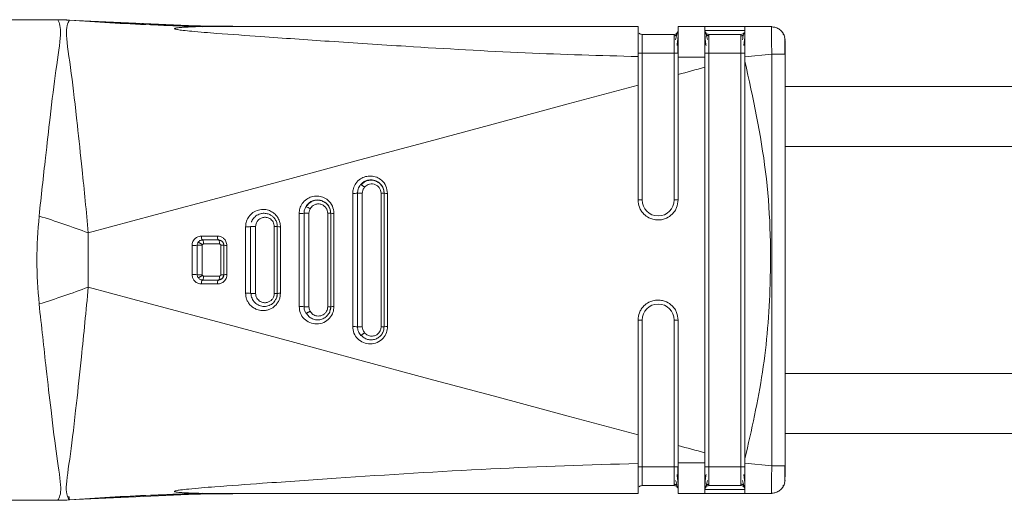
# Model space of a CAD drawing. Header units: millimetres. Extents: x -458 to 1924, y -69 to 431.
# Tile 14 of 49: x -211 to -174, y 391 to 409. Entities that reach past the tile are written whole.
import ezdxf

# ---------------------------------------------------------------- set-up
doc = ezdxf.new("R2010")
doc.units = ezdxf.units.MM

# ---------------------------------------------------------------- blocks, each defined once
blk = doc.blocks.new('Drawing View1')
at = {"color": 7, "linetype": 'Continuous', "lineweight": 18}
for p, q in [((-369.01, 9), (-353.636, 9)), ((-353.302, 8.991), (-353.64, 9)), ((-353.189, 8.983), (-353.64, 9)), ((-353.636, 9), (-353.634, 8.999)), ((-348.461, 8.764), (-353.23, 8.986)), ((-348.836, 8.782), (-353.23, 8.986)), ((-353.192, 8.984), (-353.192, 8.983)), ((-347.674, 8.754), (-349.273, 8.782)), ((-347.669, 8.754), (-348.168, 8.762)), ((-331.91, 8.75), (-347.105, 8.75)), ((-329.41, 8.75), (-330.41, 8.75)), ((-327.91, 8.75), (-329.41, 8.75)), ((-327.91, 8.6), (-329.41, 8.6)), ((-326.91, 8.75), (-327.91, 8.75)), ((-326.91, 8.75), (-326.915, 8.71)), ((-330.56, 8.45), (-331.76, 8.45)), ((-328.06, 8.45), (-329.26, 8.45)), ((-326.41, 8.25), (-326.428, 8.343)), ((-326.419, 8.224), (-326.419, 8.295)), ((-331.76, 7.75), (-331.76, 2.25)), ((-330.56, 7.75), (-331.76, 7.75)), ((-330.56, 2.25), (-330.56, 7.75)), ((-329.26, 7.75), (-329.26, -7.75)), ((-328.06, 7.75), (-329.26, 7.75)), ((-328.06, -7.75), (-328.06, 7.75)), ((-331.91, 6.546), (-331.91, 7.619)), ((-326.901, 7.705), (-327.91, 7.611)), ((-327.91, 7.611), (-327.91, 7.443)), ((-326.901, 7.705), (-326.901, -7.705)), ((-326.41, 7.705), (-326.427, 7.705)), ((-326.41, 7.705), (-326.41, -7.705)), ((-259.287, 6.5), (-326.41, 6.5)), ((-326.41, 4.25), (-259.697, 4.25)), ((-342.59, 2.495), (-342.59, -2.495)), ((-341.529, 2.5), (-341.529, -2.5)), ((-341.41, 2.5), (-341.529, 2.5)), ((-341.41, 2.5), (-341.41, -2.5)), ((-341.41, 0.958), (-341.41, 2.5)), ((-341.287, -2.496), (-341.287, 2.496)), ((-331.91, 2.25), (-331.76, 2.25)), ((-330.41, 2.25), (-330.56, 2.25)), ((-344.593, 1.745), (-344.593, -1.745)), ((-344.41, -1.75), (-344.41, 1.75)), ((-343.526, 1.75), (-343.526, -1.75)), ((-343.41, 1.75), (-343.526, 1.75)), ((-343.41, 1.75), (-343.41, -1.75)), ((-346.597, 1.246), (-346.597, -1.246)), ((-346.41, -1.25), (-346.41, 1.25)), ((-346.222, -1.249), (-346.222, 1.25)), ((-345.41, 1.25), (-345.523, 1.25)), ((-345.523, 1.25), (-345.523, -1.25)), ((-345.41, 1.25), (-345.41, -1.25)), ((-352.483, -1.014), (-352.483, 1.014)), ((-348.205, 0.748), (-348.231, 0.746)), ((-348.21, 0.75), (-347.61, 0.75)), ((-348.41, -0.55), (-348.41, 0.55)), ((-348.219, -0.55), (-348.219, 0.55)), ((-348.169, 0.6), (-347.57, 0.6)), ((-347.52, 0.55), (-347.52, -0.55)), ((-347.41, 0.55), (-347.41, -0.55)), ((-347.57, -0.6), (-348.169, -0.6)), ((-347.41, -0.55), (-347.417, -0.55)), ((-348.21, -0.75), (-348.205, -0.746)), ((-347.61, -0.75), (-348.21, -0.75)), ((-341.41, -2.5), (-341.41, -0.949)), ((-345.41, -1.25), (-345.523, -1.25)), ((-343.41, -1.75), (-343.526, -1.75)), ((-343.44, -1.91), (-343.414, -1.75)), ((-341.41, -2.5), (-341.529, -2.5)), ((-331.91, -2.25), (-331.76, -2.25)), ((-331.76, -2.25), (-331.76, -7.75)), ((-330.56, -7.75), (-330.56, -2.25)), ((-330.41, -2.25), (-330.56, -2.25)), ((-326.41, -4.25), (-259.697, -4.25)), ((-326.41, -6.5), (-259.287, -6.5)), ((-327.91, -7.442), (-327.91, -7.611)), ((-326.901, -7.705), (-327.91, -7.611)), ((-330.56, -7.75), (-331.76, -7.75)), ((-330.41, -7.75), (-330.56, -7.75)), ((-328.06, -7.75), (-329.26, -7.75)), ((-327.91, -7.75), (-328.06, -7.75)), ((-330.56, -8.45), (-331.76, -8.45)), ((-328.06, -8.45), (-329.26, -8.45)), ((-326.41, -8.25), (-326.428, -8.343)), ((-353.23, -8.986), (-348.462, -8.764)), ((-353.23, -8.986), (-348.461, -8.764)), ((-353.218, -8.839), (-353.192, -8.982)), ((-349.263, -8.782), (-347.669, -8.754)), ((-348.583, -8.77), (-348.168, -8.762)), ((-331.91, -8.75), (-347.105, -8.75)), ((-329.41, -8.75), (-330.41, -8.75)), ((-329.41, -8.523), (-329.41, -8.536)), ((-329.41, -8.6), (-327.91, -8.6)), ((-329.41, -8.75), (-327.91, -8.75)), ((-326.91, -8.75), (-327.91, -8.75)), ((-326.916, -8.73), (-326.91, -8.75)), ((-369.01, -9), (-353.636, -9)), ((-353.64, -9), (-353.189, -8.983))]:
    blk.add_line(p, q, dxfattribs=at)
at = {"color": 7, "linetype": 'Continuous', "lineweight": 18, "flags": 128}
for points in [[(-330.41, 7.75), (-330.413, 7.75), (-330.421, 7.75), (-330.435, 7.75), (-330.454, 7.75), (-330.477, 7.75), (-330.503, 7.75), (-330.531, 7.75), (-330.56, 7.75)], [(-327.91, 7.75), (-327.913, 7.75), (-327.921, 7.75), (-327.935, 7.75), (-327.954, 7.75), (-327.977, 7.75), (-328.003, 7.75), (-328.031, 7.75), (-328.06, 7.75)], [(-330.41, 6.949), (-330.285, 6.982), (-330.16, 7.016), (-330.035, 7.049), (-329.91, 7.083), (-329.785, 7.116), (-329.66, 7.15), (-329.535, 7.183), (-329.41, 7.217)], [(-352.483, 1.014), (-349.977, 1.69), (-347.448, 2.371), (-344.897, 3.057), (-342.327, 3.749), (-339.741, 4.444), (-337.141, 5.142), (-334.529, 5.843), (-331.91, 6.546)], [(-352.483, -1.014), (-349.977, -1.69), (-347.448, -2.371), (-344.897, -3.057), (-342.327, -3.749), (-339.741, -4.444), (-337.141, -5.142), (-334.529, -5.843), (-331.91, -6.546)], [(-330.41, -6.949), (-330.285, -6.982), (-330.16, -7.016), (-330.035, -7.049), (-329.91, -7.083), (-329.785, -7.116), (-329.66, -7.15), (-329.535, -7.183), (-329.41, -7.217)], [(-327.91, -8.6), (-327.913, -8.571), (-327.916, -8.556)]]:
    blk.add_lwpolyline(points, dxfattribs=at)
at = {"color": 7, "linetype": 'Continuous', "lineweight": 18}
for centre, radius, start, end in [((-353.563, 3.424), 5.57, 86.1769, 90.5995), ((-347.105, 88.88), 80.13, 265.64339, 269.99986), ((-330.56, 8.6), 0.15, 270, 0), ((-328.06, 8.6), 0.15, 270, 320.6906), ((-342.542, 4.201), 1.706, 268.4051, 274.4186), ((-342.537, -84.835), 87.334, 89.7977, 89.91687), ((-341.314, 3.53), 1.035, 264.6998, 271.498), ((-331.16, 2.25), 0.6, 180, 0), ((-344.431, 1.572), 0.428, 54.2171, 78.721), ((-364.295, -30.396), 33.558, 69.391, 72.7177), ((-344.543, 3.512), 1.768, 268.361, 274.2988), ((-344.506, -114.799), 116.549, 89.86212, 89.95306), ((-343.317, 2.805), 1.06, 264.9592, 271.3924), ((-346.544, 3.033), 1.789, 268.2904, 274.2827), ((-345.319, 2.306), 1.06, 265.0922, 271.3252), ((-348.084, 0.863), 0.169, 168.7435, 221.9554), ((-347.48, 0.863), 0.172, 168.8508, 221.0261), ((-348.546, 3.612), 3.065, 268.9755, 272.5392), ((-348.473, -178.85), 179.4, 89.91884, 89.97984), ((-347.322, 2.223), 1.675, 266.9844, 270.7971), ((-348.546, -3.612), 3.065, 87.4603, 91.0247), ((-347.322, -2.223), 1.675, 89.2028, 93.0156), ((-364.298, 30.395), 33.558, 287.2885, 290.6152), ((-348.084, -0.863), 0.169, 138.0445, 191.2565), ((-347.48, -0.863), 0.172, 138.9733, 191.1497), ((-346.544, -3.033), 1.788, 85.7175, 91.7101), ((-344.543, -3.512), 1.768, 85.7013, 91.6393), ((-343.317, -2.805), 1.06, 88.608, 95.0416), ((-331.16, -2.25), 0.6, 0, 180), ((-342.542, -4.201), 1.706, 85.5816, 91.5954), ((-341.314, -3.53), 1.035, 88.5027, 95.3013), ((-330.56, -8.6), 0.15, 359.9966, 90), ((-328.06, -8.6), 0.15, 22.9533, 90), ((-347.105, -88.88), 80.13, 90.00014, 94.35661), ((-353.563, -3.424), 5.57, 269.4004, 273.8231)]:
    blk.add_arc(centre, radius, start, end, dxfattribs=at)
for points, knots in [([(-354.325, 1.647), (-354.245, 2.391), (-354.103, 3.7), (-353.887, 5.571), (-353.691, 7.236), (-353.455, 8.62), (-353.565, 8.866), (-353.621, 8.994)], [0, 0, 0, 0, 0.1900085, 0.3346503, 0.5383376, 0.7615276, 1, 1, 1, 1]), ([(-353.621, 8.994), (-353.626, 8.996), (-353.635, 8.999), (-353.636, 9), (-353.636, 9)], [0, 0, 0, 0, 0.561067, 1, 1, 1, 1]), ([(-353.636, 9), (-353.553, 8.999), (-353.405, 8.998), (-353.257, 8.988), (-353.192, 8.984)], [0, 0, 0, 0, 0.559994, 1, 1, 1, 1]), ([(-352.483, 1.014), (-352.56, 1.817), (-352.697, 3.236), (-352.919, 5.304), (-353.123, 7.135), (-353.373, 8.635), (-353.254, 8.863), (-353.192, 8.982)], [0, 0, 0, 0, 0.190167, 0.336225, 0.540876, 0.762002, 1, 1, 1, 1]), ([(-353.192, 8.982), (-353.192, 8.982), (-353.192, 8.983), (-353.192, 8.983), (-353.192, 8.984)], [0, 0, 0, 0, 0.556333, 1, 1, 1, 1]), ([(-353.192, 8.984), (-352.017, 8.909), (-349.921, 8.775), (-347.82, 8.758), (-346.896, 8.75)], [0, 0, 0, 0, 0.560021, 1, 1, 1, 1]), ([(-348.221, 8.735), (-348.555, 8.747), (-349.202, 8.77), (-349.798, 8.794), (-350.086, 8.806)], [0, 0, 0, 0, 0.515573, 1, 1, 1, 1]), ([(-347.105, 8.75), (-347.631, 8.749), (-348.268, 8.747), (-348.948, 8.715), (-349.129, 8.7), (-349.206, 8.688), (-349.233, 8.681), (-349.249, 8.675), (-349.258, 8.668), (-349.254, 8.659), (-349.233, 8.65), (-349.195, 8.639), (-349.101, 8.621), (-348.903, 8.595), (-348.417, 8.546), (-347.447, 8.469), (-345.732, 8.346), (-343.372, 8.183), (-340.072, 7.967), (-336.219, 7.741), (-333.317, 7.659), (-331.91, 7.619)], [0, 0, 0, 0, 0.079633, 0.096416, 0.106506, 0.108989, 0.110947, 0.112535, 0.113904, 0.115836, 0.117972, 0.120667, 0.124353, 0.135955, 0.15357, 0.20236, 0.286651, 0.417176, 0.562519, 0.787792, 1, 1, 1, 1]), ([(-331.91, 8.422), (-331.91, 8.515), (-331.91, 8.704), (-331.91, 8.735), (-331.91, 8.75)], [0, 0, 0, 0, 0.489594, 1, 1, 1, 1]), ([(-331.869, 8.498), (-331.868, 8.497), (-331.856, 8.479), (-331.818, 8.458), (-331.779, 8.453), (-331.76, 8.45)], [0, 0, 0, 0, 0.038266, 0.519133, 1, 1, 1, 1]), ([(-330.434, 8.519), (-330.438, 8.51), (-330.447, 8.491), (-330.47, 8.414), (-330.491, 8.316), (-330.504, 8.25)], [0, 0, 0, 0, 0.258386, 0.511098, 1, 1, 1, 1]), ([(-330.453, 8.033), (-330.446, 8.081), (-330.432, 8.179), (-330.419, 8.315), (-330.411, 8.44), (-330.41, 8.503), (-330.41, 8.535)], [0, 0, 0, 0, 0.238341, 0.484239, 0.738095, 1, 1, 1, 1]), ([(-330.41, 7.599), (-330.41, 7.754), (-330.41, 8.067), (-330.41, 8.442), (-330.41, 8.7), (-330.41, 8.733), (-330.41, 8.75)], [0, 0, 0, 0, 0.249034, 0.499186, 0.749184, 1, 1, 1, 1]), ([(-330.41, 8.422), (-330.41, 8.433), (-330.41, 8.472), (-330.41, 8.494), (-330.41, 8.509)], [0, 0, 0, 0, 0.2721124, 1, 1, 1, 1]), ([(-329.41, 7.596), (-329.41, 7.755), (-329.41, 8.064), (-329.41, 8.437), (-329.41, 8.698), (-329.41, 8.733), (-329.41, 8.75)], [0, 0, 0, 0, 0.256857, 0.499427, 0.744777, 1, 1, 1, 1]), ([(-329.41, 8.6), (-329.41, 8.585), (-329.41, 8.555), (-329.41, 8.37), (-329.41, 8.176), (-329.41, 7.979), (-329.41, 7.83), (-329.41, 7.75)], [0, 0, 0, 0, 0.276095, 0.522512, 0.663133, 0.820821, 1, 1, 1, 1]), ([(-329.41, 8.536), (-329.41, 8.505), (-329.409, 8.442), (-329.401, 8.316), (-329.388, 8.18), (-329.374, 8.082), (-329.367, 8.034)], [0, 0, 0, 0, 0.261923, 0.515785, 0.761658, 1, 1, 1, 1]), ([(-329.316, 8.253), (-329.334, 8.321), (-329.362, 8.424), (-329.387, 8.511), (-329.395, 8.533), (-329.4, 8.545)], [0, 0, 0, 0, 0.485076, 0.738499, 1, 1, 1, 1]), ([(-327.934, 8.519), (-327.938, 8.51), (-327.947, 8.491), (-327.97, 8.414), (-327.991, 8.316), (-328.004, 8.25)], [0, 0, 0, 0, 0.2583861, 0.5110976, 1, 1, 1, 1]), ([(-327.953, 8.033), (-327.946, 8.081), (-327.932, 8.179), (-327.919, 8.315), (-327.911, 8.44), (-327.91, 8.503), (-327.91, 8.535)], [0, 0, 0, 0, 0.2383415, 0.4842395, 0.7380948, 1, 1, 1, 1]), ([(-327.91, 7.611), (-327.91, 7.761), (-327.91, 8.061), (-327.91, 8.434), (-327.91, 8.704), (-327.91, 8.735), (-327.91, 8.75)], [0, 0, 0, 0, 0.2502548, 0.5000928, 0.7497763, 1, 1, 1, 1]), ([(-326.445, 8.42), (-326.469, 8.467), (-326.517, 8.56), (-326.64, 8.661), (-326.781, 8.723), (-326.88, 8.728), (-326.928, 8.73)], [0, 0, 0, 0, 0.25578, 0.515825, 0.767388, 1, 1, 1, 1]), ([(-326.915, 8.71), (-326.917, 8.7), (-326.923, 8.671), (-326.924, 8.459), (-326.918, 8.18), (-326.91, 7.918), (-326.904, 7.776), (-326.901, 7.705)], [0, 0, 0, 0, 0.1494708, 0.4291112, 0.7042795, 0.8497025, 1, 1, 1, 1]), ([(-326.445, 8.421), (-326.469, 8.467), (-326.517, 8.56), (-326.64, 8.661), (-326.774, 8.721), (-326.865, 8.726), (-326.905, 8.728)], [0, 0, 0, 0, 0.2657914, 0.5360143, 0.7974236, 1, 1, 1, 1]), ([(-331.91, 7.619), (-331.91, 7.777), (-331.91, 8.087), (-331.91, 8.311), (-331.91, 8.422)], [0, 0, 0, 0, 0.5095325, 1, 1, 1, 1]), ([(-331.91, 8.35), (-331.91, 8.334), (-331.91, 8.275), (-331.91, 8.153), (-331.91, 7.965), (-331.91, 7.825), (-331.91, 7.75)], [0, 0, 0, 0, 0.1011808, 0.3670655, 0.6645026, 1, 1, 1, 1]), ([(-331.76, 8.45), (-331.76, 8.44), (-331.76, 8.419), (-331.76, 8.257), (-331.76, 8.026), (-331.76, 7.842), (-331.76, 7.75)], [0, 0, 0, 0, 0.250154, 0.499436, 0.749043, 1, 1, 1, 1]), ([(-330.56, 7.75), (-330.56, 7.842), (-330.56, 8.026), (-330.56, 8.257), (-330.56, 8.419), (-330.56, 8.44), (-330.56, 8.45)], [0, 0, 0, 0, 0.250957, 0.500564, 0.749846, 1, 1, 1, 1]), ([(-330.453, 8.437), (-330.461, 8.431), (-330.476, 8.418), (-330.504, 8.405), (-330.532, 8.398), (-330.551, 8.397), (-330.56, 8.396)], [0, 0, 0, 0, 0.262688, 0.519982, 0.767001, 1, 1, 1, 1]), ([(-330.42, 7.742), (-330.42, 7.795), (-330.42, 7.9), (-330.42, 8.051), (-330.42, 8.192), (-330.42, 8.27), (-330.421, 8.31)], [0, 0, 0, 0, 0.250243, 0.500316, 0.750205, 1, 1, 1, 1]), ([(-329.26, 8.397), (-329.269, 8.397), (-329.288, 8.398), (-329.316, 8.406), (-329.344, 8.418), (-329.359, 8.431), (-329.367, 8.437)], [0, 0, 0, 0, 0.233002, 0.48002, 0.737312, 1, 1, 1, 1]), ([(-329.26, 8.45), (-329.26, 8.44), (-329.26, 8.419), (-329.26, 8.257), (-329.26, 8.026), (-329.26, 7.842), (-329.26, 7.75)], [0, 0, 0, 0, 0.250154, 0.499436, 0.749043, 1, 1, 1, 1]), ([(-328.06, 7.75), (-328.06, 7.842), (-328.06, 8.026), (-328.06, 8.257), (-328.06, 8.419), (-328.06, 8.44), (-328.06, 8.45)], [0, 0, 0, 0, 0.250957, 0.500564, 0.749846, 1, 1, 1, 1]), ([(-327.953, 8.437), (-327.961, 8.431), (-327.976, 8.418), (-328.004, 8.405), (-328.032, 8.398), (-328.051, 8.397), (-328.06, 8.396)], [0, 0, 0, 0, 0.262688, 0.519982, 0.767001, 1, 1, 1, 1]), ([(-327.92, 7.742), (-327.92, 7.795), (-327.92, 7.9), (-327.92, 8.051), (-327.92, 8.192), (-327.92, 8.27), (-327.921, 8.31)], [0, 0, 0, 0, 0.250243, 0.500316, 0.750205, 1, 1, 1, 1]), ([(-326.418, 8.341), (-326.426, 8.371), (-326.442, 8.435), (-326.475, 8.454), (-326.492, 8.464)], [0, 0, 0, 0, 0.475268, 1, 1, 1, 1]), ([(-326.418, 8.092), (-326.418, 8.13), (-326.419, 8.217), (-326.419, 8.267), (-326.419, 8.295)], [0, 0, 0, 0, 0.429234, 1, 1, 1, 1]), ([(-326.418, 7.699), (-326.418, 7.762), (-326.418, 7.887), (-326.418, 8.038), (-326.418, 8.107), (-326.418, 8.13)], [0, 0, 0, 0, 0.3973457, 0.7943908, 1, 1, 1, 1]), ([(-326.41, 8.217), (-326.41, 8.212), (-326.41, 8.194), (-326.41, 8.071), (-326.41, 7.894), (-326.41, 7.767), (-326.41, 7.705)], [0, 0, 0, 0, 0.123721, 0.463842, 0.732823, 1, 1, 1, 1]), ([(-326.418, 7.699), (-326.418, 7.761), (-326.418, 7.887), (-326.418, 8.024), (-326.418, 8.081), (-326.418, 8.092)], [0, 0, 0, 0, 0.445098, 0.889843, 1, 1, 1, 1]), ([(-330.41, 7.599), (-330.41, 7.476), (-330.41, 7.26), (-330.41, 7.042), (-330.41, 6.949)], [0, 0, 0, 0, 0.570582, 1, 1, 1, 1]), ([(-330.41, 7.599), (-330.222, 7.598), (-329.889, 7.595), (-329.556, 7.595), (-329.41, 7.596)], [0, 0, 0, 0, 0.563222, 1, 1, 1, 1]), ([(-329.41, 7.217), (-329.41, 7.287), (-329.41, 7.413), (-329.41, 7.539), (-329.41, 7.596)], [0, 0, 0, 0, 0.5536399, 1, 1, 1, 1]), ([(-327.91, 7.443), (-327.61, 6.068), (-327.012, 3.321), (-326.891, -0.604), (-327.175, -4.21), (-327.665, -6.364), (-327.91, -7.442)], [0, 0, 0, 0, 0.2802402, 0.559855, 0.7796013, 1, 1, 1, 1]), ([(-327.91, 7.443), (-327.91, 4.664), (-327.91, -0.298), (-327.91, -5.259), (-327.91, -7.442)], [0, 0, 0, 0, 0.559993, 1, 1, 1, 1]), ([(-326.427, 7.705), (-326.432, 7.705), (-326.445, 7.705), (-326.546, 7.705), (-326.707, 7.705), (-326.836, 7.705), (-326.901, 7.705)], [0, 0, 0, 0, 0.151362, 0.434241, 0.717121, 1, 1, 1, 1]), ([(-329.41, -7.217), (-329.41, -4.522), (-329.41, 0.289), (-329.41, 5.1), (-329.41, 7.217)], [0, 0, 0, 0, 0.560031, 1, 1, 1, 1]), ([(-330.41, 6.949), (-330.41, 6.072), (-330.41, 4.505), (-330.41, 2.939), (-330.41, 2.25)], [0, 0, 0, 0, 0.560002, 1, 1, 1, 1]), ([(-331.91, 2.25), (-331.91, 3.052), (-331.91, 4.484), (-331.91, 5.916), (-331.91, 6.546)], [0, 0, 0, 0, 0.559985, 1, 1, 1, 1]), ([(-341.287, 2.496), (-341.299, 2.588), (-341.323, 2.774), (-341.487, 2.985), (-341.689, 3.108), (-341.899, 3.155), (-342.11, 3.133), (-342.314, 3.041), (-342.475, 2.885), (-342.573, 2.69), (-342.584, 2.557), (-342.59, 2.495)], [0, 0, 0, 0, 0.134387, 0.270116, 0.373824, 0.479039, 0.584256, 0.685463, 0.805996, 0.909843, 1, 1, 1, 1]), ([(-342.293, 2.822), (-342.266, 2.85), (-342.21, 2.907), (-342.095, 2.971), (-341.941, 3.01), (-341.767, 2.99), (-341.616, 2.914), (-341.503, 2.803), (-341.425, 2.662), (-341.415, 2.553), (-341.41, 2.5)], [0, 0, 0, 0, 0.095895, 0.194773, 0.322721, 0.484171, 0.61556, 0.73382, 0.86996, 1, 1, 1, 1]), ([(-341.415, 2.493), (-341.418, 2.543), (-341.426, 2.644), (-341.494, 2.782), (-341.597, 2.893), (-341.729, 2.967), (-341.876, 2.997), (-342.025, 2.982), (-342.166, 2.925), (-342.238, 2.854), (-342.275, 2.819)], [0, 0, 0, 0, 0.124866, 0.249809, 0.374627, 0.499292, 0.623933, 0.748773, 0.874061, 1, 1, 1, 1]), ([(-342.411, 2.5), (-342.406, 2.554), (-342.396, 2.672), (-342.329, 2.769), (-342.293, 2.822)], [0, 0, 0, 0, 0.457769, 1, 1, 1, 1]), ([(-342.293, 2.822), (-342.291, 2.822), (-342.288, 2.824), (-342.276, 2.82), (-342.26, 2.811), (-342.242, 2.8), (-342.222, 2.786), (-342.199, 2.769), (-342.172, 2.748), (-342.155, 2.733), (-342.146, 2.725)], [0, 0, 0, 0, 0.136994, 0.267534, 0.389021, 0.499979, 0.610951, 0.732451, 0.863, 1, 1, 1, 1]), ([(-342.229, 2.499), (-342.225, 2.543), (-342.216, 2.626), (-342.168, 2.693), (-342.145, 2.726)], [0, 0, 0, 0, 0.522143, 1, 1, 1, 1]), ([(-342.145, 2.726), (-342.127, 2.745), (-342.086, 2.787), (-342.003, 2.832), (-341.901, 2.855), (-341.789, 2.845), (-341.683, 2.798), (-341.598, 2.719), (-341.54, 2.616), (-341.532, 2.538), (-341.529, 2.5)], [0, 0, 0, 0, 0.093826, 0.204031, 0.329319, 0.463373, 0.598394, 0.732574, 0.866939, 1, 1, 1, 1]), ([(-343.291, 1.746), (-343.303, 1.84), (-343.327, 2.028), (-343.495, 2.239), (-343.701, 2.361), (-343.915, 2.406), (-344.127, 2.379), (-344.327, 2.284), (-344.482, 2.129), (-344.577, 1.936), (-344.588, 1.806), (-344.593, 1.745)], [0, 0, 0, 0, 0.135185, 0.272261, 0.377488, 0.484751, 0.591543, 0.692042, 0.810013, 0.911732, 1, 1, 1, 1]), ([(-344.348, 1.992), (-344.326, 2.025), (-344.283, 2.092), (-344.183, 2.176), (-344.072, 2.228), (-343.957, 2.251), (-343.821, 2.251), (-343.669, 2.201), (-343.527, 2.086), (-343.429, 1.934), (-343.416, 1.81), (-343.41, 1.75)], [0, 0, 0, 0, 0.0887287, 0.1828636, 0.2931615, 0.3657798, 0.4509416, 0.602861, 0.7215481, 0.8644088, 1, 1, 1, 1]), ([(-343.486, 1.995), (-343.494, 2.013), (-343.526, 2.08), (-343.628, 2.165), (-343.773, 2.233), (-343.935, 2.249), (-344.092, 2.211), (-344.234, 2.126), (-344.298, 2.036), (-344.329, 1.991)], [0, 0, 0, 0, 0.056988, 0.213687, 0.370114, 0.526557, 0.683434, 0.841164, 1, 1, 1, 1]), ([(-342.411, -2.5), (-342.412, -1.564), (-342.415, 0.103), (-342.412, 1.769), (-342.411, 2.5)], [0, 0, 0, 0, 0.561705, 1, 1, 1, 1]), ([(-342.229, -2.499), (-342.232, -1.563), (-342.238, 0.103), (-342.232, 1.769), (-342.229, 2.499)], [0, 0, 0, 0, 0.561693, 1, 1, 1, 1]), ([(-331.91, 2.25), (-331.9, 2.155), (-331.884, 2.011), (-331.791, 1.837), (-331.68, 1.698), (-331.531, 1.588), (-331.349, 1.517), (-331.173, 1.493), (-330.998, 1.511), (-330.811, 1.575), (-330.651, 1.686), (-330.532, 1.831), (-330.437, 2.006), (-330.421, 2.153), (-330.41, 2.25)], [0, 0, 0, 0, 0.1201084, 0.1833772, 0.2486222, 0.3470379, 0.4156022, 0.4969406, 0.5713599, 0.6382175, 0.7488006, 0.8134106, 0.8769066, 1, 1, 1, 1]), ([(-345.295, 1.246), (-345.298, 1.299), (-345.307, 1.412), (-345.37, 1.563), (-345.466, 1.693), (-345.589, 1.797), (-345.752, 1.875), (-345.954, 1.906), (-346.175, 1.867), (-346.371, 1.753), (-346.508, 1.591), (-346.584, 1.417), (-346.593, 1.3), (-346.597, 1.246)], [0, 0, 0, 0, 0.075669, 0.164787, 0.233499, 0.310956, 0.398367, 0.4985, 0.611916, 0.727202, 0.830679, 0.920924, 1, 1, 1, 1]), ([(-344.41, 1.75), (-344.407, 1.792), (-344.402, 1.877), (-344.366, 1.954), (-344.348, 1.992)], [0, 0, 0, 0, 0.50105, 1, 1, 1, 1]), ([(-344.225, 1.749), (-344.223, 1.784), (-344.218, 1.843), (-344.192, 1.896), (-344.181, 1.919)], [0, 0, 0, 0, 0.573714, 1, 1, 1, 1]), ([(-344.181, 1.919), (-344.167, 1.941), (-344.136, 1.99), (-344.063, 2.051), (-343.963, 2.096), (-343.841, 2.106), (-343.717, 2.071), (-343.613, 1.992), (-343.54, 1.88), (-343.53, 1.793), (-343.526, 1.75)], [0, 0, 0, 0, 0.084422, 0.185892, 0.306091, 0.441556, 0.582282, 0.721931, 0.861634, 1, 1, 1, 1]), ([(-343.414, 1.742), (-343.417, 1.798), (-343.421, 1.889), (-343.468, 1.965), (-343.486, 1.995)], [0, 0, 0, 0, 0.610837, 1, 1, 1, 1]), ([(-354.325, -1.647), (-354.368, -1.098), (-354.452, 0), (-354.368, 1.098), (-354.325, 1.647)], [0, 0, 0, 0, 0.4999724, 1, 1, 1, 1]), ([(-346.379, 1.423), (-346.375, 1.433), (-346.351, 1.494), (-346.28, 1.6), (-346.16, 1.691), (-346.029, 1.741), (-345.897, 1.757), (-345.757, 1.733), (-345.64, 1.676), (-345.545, 1.599), (-345.47, 1.5), (-345.419, 1.378), (-345.413, 1.292), (-345.41, 1.25)], [0, 0, 0, 0, 0.0236084, 0.1396056, 0.2697524, 0.340778, 0.4429848, 0.5541538, 0.6464589, 0.720712, 0.8173315, 0.9103731, 1, 1, 1, 1]), ([(-346.222, 1.25), (-346.221, 1.272), (-346.218, 1.321), (-346.192, 1.402), (-346.14, 1.483), (-346.058, 1.553), (-345.95, 1.599), (-345.821, 1.605), (-345.678, 1.556), (-345.578, 1.455), (-345.53, 1.342), (-345.525, 1.28), (-345.523, 1.25)], [0, 0, 0, 0, 0.058992, 0.132132, 0.227579, 0.317583, 0.425083, 0.546249, 0.671117, 0.835444, 0.918174, 1, 1, 1, 1]), ([(-344.225, -1.749), (-344.227, -1.101), (-344.229, 0.065), (-344.227, 1.232), (-344.225, 1.749)], [0, 0, 0, 0, 0.555969, 1, 1, 1, 1]), ([(-343.41, -1.75), (-343.41, -1.067), (-343.41, 0.1), (-343.41, 1.267), (-343.41, 1.75)], [0, 0, 0, 0, 0.585648, 1, 1, 1, 1]), ([(-343.291, -1.746), (-343.291, -1.064), (-343.292, 0.1), (-343.291, 1.264), (-343.291, 1.746)], [0, 0, 0, 0, 0.585647, 1, 1, 1, 1]), ([(-346.41, 1.25), (-346.409, 1.25), (-346.406, 1.25), (-346.392, 1.25), (-346.373, 1.25), (-346.35, 1.25), (-346.324, 1.25), (-346.293, 1.25), (-346.258, 1.25), (-346.234, 1.25), (-346.222, 1.25)], [0, 0, 0, 0, 0.137223, 0.267433, 0.387963, 0.497455, 0.608552, 0.730615, 0.862046, 1, 1, 1, 1]), ([(-345.41, -1.25), (-345.41, -0.768), (-345.41, 0.066), (-345.41, 0.899), (-345.41, 1.25)], [0, 0, 0, 0, 0.578624, 1, 1, 1, 1]), ([(-345.295, -1.246), (-345.295, -0.766), (-345.295, 0.065), (-345.295, 0.896), (-345.295, 1.246)], [0, 0, 0, 0, 0.578625, 1, 1, 1, 1]), ([(-348.25, 0.896), (-348.279, 0.894), (-348.342, 0.889), (-348.436, 0.849), (-348.516, 0.783), (-348.569, 0.7), (-348.596, 0.622), (-348.599, 0.571), (-348.601, 0.547)], [0, 0, 0, 0, 0.162686, 0.346492, 0.557609, 0.726171, 0.874109, 1, 1, 1, 1]), ([(-348.206, 0.747), (-348.219, 0.747), (-348.246, 0.746), (-348.285, 0.734), (-348.316, 0.72), (-348.331, 0.707), (-348.335, 0.703)], [0, 0, 0, 0, 0.275568, 0.577942, 0.880948, 1, 1, 1, 1]), ([(-347.649, 0.896), (-347.762, 0.896), (-347.962, 0.896), (-348.162, 0.896), (-348.25, 0.896)], [0, 0, 0, 0, 0.5619577, 1, 1, 1, 1]), ([(-347.299, 0.548), (-347.305, 0.598), (-347.318, 0.698), (-347.406, 0.809), (-347.52, 0.882), (-347.603, 0.891), (-347.649, 0.896)], [0, 0, 0, 0, 0.27039, 0.535775, 0.744539, 1, 1, 1, 1]), ([(-347.413, 0.549), (-347.414, 0.563), (-347.415, 0.59), (-347.428, 0.629), (-347.449, 0.665), (-347.476, 0.695), (-347.508, 0.719), (-347.545, 0.735), (-347.576, 0.743), (-347.594, 0.743), (-347.6, 0.743)], [0, 0, 0, 0, 0.136117, 0.27231, 0.408174, 0.543208, 0.67737, 0.810754, 0.943671, 1, 1, 1, 1]), ([(-348.601, 0.547), (-348.601, 0.343), (-348.601, -0.022), (-348.601, -0.387), (-348.601, -0.547)], [0, 0, 0, 0, 0.560123, 1, 1, 1, 1]), ([(-348.41, 0.55), (-348.409, 0.57), (-348.405, 0.608), (-348.387, 0.642), (-348.379, 0.657)], [0, 0, 0, 0, 0.542875, 1, 1, 1, 1]), ([(-348.379, 0.657), (-348.378, 0.658), (-348.375, 0.66), (-348.363, 0.658), (-348.346, 0.652), (-348.322, 0.642), (-348.295, 0.628), (-348.265, 0.611), (-348.237, 0.594), (-348.219, 0.582), (-348.211, 0.577)], [0, 0, 0, 0, 0.113772, 0.23665, 0.366446, 0.500001, 0.633555, 0.763351, 0.886228, 1, 1, 1, 1]), ([(-348.219, 0.55), (-348.219, 0.555), (-348.218, 0.564), (-348.213, 0.573), (-348.211, 0.577)], [0, 0, 0, 0, 0.514525, 1, 1, 1, 1]), ([(-348.211, 0.577), (-348.209, 0.58), (-348.204, 0.586), (-348.194, 0.594), (-348.182, 0.599), (-348.173, 0.6), (-348.169, 0.6)], [0, 0, 0, 0, 0.229475, 0.460672, 0.730808, 1, 1, 1, 1]), ([(-347.57, 0.6), (-347.564, 0.599), (-347.553, 0.598), (-347.539, 0.59), (-347.53, 0.581), (-347.524, 0.572), (-347.521, 0.561), (-347.52, 0.554), (-347.52, 0.55)], [0, 0, 0, 0, 0.2216346, 0.4400982, 0.584189, 0.7205944, 0.8567161, 1, 1, 1, 1]), ([(-347.299, -0.548), (-347.299, -0.347), (-347.299, 0.019), (-347.299, 0.384), (-347.299, 0.548)], [0, 0, 0, 0, 0.551131, 1, 1, 1, 1]), ([(-348.601, -0.547), (-348.599, -0.577), (-348.594, -0.641), (-348.55, -0.739), (-348.471, -0.827), (-348.364, -0.885), (-348.286, -0.893), (-348.25, -0.896)], [0, 0, 0, 0, 0.15664, 0.347141, 0.566253, 0.797598, 1, 1, 1, 1]), ([(-348.379, -0.657), (-348.388, -0.64), (-348.406, -0.607), (-348.409, -0.569), (-348.41, -0.55)], [0, 0, 0, 0, 0.495741, 1, 1, 1, 1]), ([(-348.41, -0.55), (-348.409, -0.55), (-348.407, -0.55), (-348.394, -0.55), (-348.375, -0.55), (-348.348, -0.55), (-348.317, -0.55), (-348.283, -0.55), (-348.25, -0.55), (-348.229, -0.55), (-348.219, -0.55)], [0, 0, 0, 0, 0.113929, 0.236843, 0.366573, 0.5, 0.633427, 0.763157, 0.886071, 1, 1, 1, 1]), ([(-348.379, -0.657), (-348.378, -0.658), (-348.375, -0.66), (-348.363, -0.658), (-348.346, -0.652), (-348.322, -0.642), (-348.295, -0.628), (-348.265, -0.611), (-348.237, -0.594), (-348.219, -0.582), (-348.211, -0.577)], [0, 0, 0, 0, 0.113774, 0.236652, 0.366448, 0.500002, 0.633556, 0.763352, 0.886228, 1, 1, 1, 1]), ([(-348.371, -0.654), (-348.361, -0.668), (-348.34, -0.698), (-348.296, -0.728), (-348.25, -0.746), (-348.219, -0.747), (-348.205, -0.748)], [0, 0, 0, 0, 0.267922, 0.531824, 0.792487, 1, 1, 1, 1]), ([(-348.211, -0.577), (-348.214, -0.572), (-348.218, -0.564), (-348.219, -0.554), (-348.219, -0.55)], [0, 0, 0, 0, 0.556659, 1, 1, 1, 1]), ([(-348.169, -0.6), (-348.173, -0.6), (-348.18, -0.599), (-348.192, -0.595), (-348.203, -0.588), (-348.208, -0.58), (-348.211, -0.577)], [0, 0, 0, 0, 0.2307988, 0.45919, 0.7320226, 1, 1, 1, 1]), ([(-348.205, -0.746), (-348.201, -0.745), (-348.192, -0.74), (-348.18, -0.708), (-348.171, -0.659), (-348.169, -0.62), (-348.169, -0.6)], [0, 0, 0, 0, 0.182912, 0.455275, 0.727637, 1, 1, 1, 1]), ([(-347.649, -0.896), (-347.602, -0.891), (-347.51, -0.88), (-347.41, -0.81), (-347.347, -0.731), (-347.307, -0.648), (-347.302, -0.583), (-347.299, -0.548)], [0, 0, 0, 0, 0.261453, 0.508983, 0.649421, 0.811251, 1, 1, 1, 1]), ([(-347.6, -0.743), (-347.594, -0.743), (-347.576, -0.743), (-347.545, -0.735), (-347.508, -0.719), (-347.476, -0.695), (-347.449, -0.665), (-347.428, -0.629), (-347.415, -0.59), (-347.414, -0.563), (-347.413, -0.549)], [0, 0, 0, 0, 0.056351, 0.189271, 0.322658, 0.456811, 0.59185, 0.727707, 0.863912, 1, 1, 1, 1]), ([(-347.595, -0.729), (-347.584, -0.728), (-347.56, -0.728), (-347.525, -0.717), (-347.494, -0.7), (-347.466, -0.676), (-347.443, -0.647), (-347.426, -0.613), (-347.417, -0.58), (-347.417, -0.559), (-347.417, -0.55)], [0, 0, 0, 0, 0.127996, 0.256077, 0.384726, 0.514235, 0.6447, 0.77607, 0.907997, 1, 1, 1, 1]), ([(-347.52, -0.55), (-347.52, -0.556), (-347.521, -0.567), (-347.53, -0.581), (-347.539, -0.59), (-347.548, -0.596), (-347.559, -0.599), (-347.566, -0.6), (-347.57, -0.6)], [0, 0, 0, 0, 0.217305, 0.430777, 0.575827, 0.714334, 0.853388, 1, 1, 1, 1]), ([(-347.417, -0.55), (-347.417, -0.55), (-347.42, -0.55), (-347.44, -0.55), (-347.474, -0.55), (-347.504, -0.55), (-347.52, -0.55)], [0, 0, 0, 0, 0.026954, 0.351303, 0.675651, 1, 1, 1, 1]), ([(-353.192, -8.982), (-353.254, -8.883), (-353.376, -8.69), (-353.153, -7.366), (-352.953, -5.609), (-352.718, -3.452), (-352.569, -1.904), (-352.483, -1.014)], [0, 0, 0, 0, 0.215583, 0.4246848, 0.6335297, 0.7894029, 1, 1, 1, 1]), ([(-348.25, -0.896), (-348.138, -0.896), (-347.938, -0.896), (-347.738, -0.896), (-347.649, -0.896)], [0, 0, 0, 0, 0.558055, 1, 1, 1, 1]), ([(-346.597, -1.246), (-346.589, -1.321), (-346.578, -1.439), (-346.505, -1.584), (-346.451, -1.658), (-346.386, -1.725), (-346.308, -1.79), (-346.16, -1.866), (-345.99, -1.901), (-345.824, -1.888), (-345.656, -1.837), (-345.51, -1.741), (-345.402, -1.611), (-345.341, -1.496), (-345.302, -1.373), (-345.297, -1.288), (-345.295, -1.246)], [0, 0, 0, 0, 0.108868, 0.170073, 0.235648, 0.243541, 0.308214, 0.38546, 0.48989, 0.563467, 0.631506, 0.750347, 0.814407, 0.877392, 0.939244, 1, 1, 1, 1]), ([(-346.41, -1.25), (-346.409, -1.25), (-346.407, -1.25), (-346.4, -1.25), (-346.393, -1.25), (-346.392, -1.25)], [0, 0, 0, 0, 0.445046, 0.925147, 1, 1, 1, 1]), ([(-346.392, -1.239), (-346.391, -1.273), (-346.387, -1.339), (-346.358, -1.436), (-346.311, -1.523), (-346.228, -1.624), (-346.092, -1.716), (-345.902, -1.753), (-345.712, -1.717), (-345.578, -1.626), (-345.504, -1.542), (-345.482, -1.499), (-345.475, -1.485)], [0, 0, 0, 0, 0.075886, 0.151571, 0.226946, 0.301943, 0.45009, 0.597139, 0.743746, 0.890512, 0.964424, 1, 1, 1, 1]), ([(-346.392, -1.25), (-346.387, -1.25), (-346.376, -1.25), (-346.35, -1.25), (-346.319, -1.25), (-346.286, -1.25), (-346.253, -1.25), (-346.232, -1.25), (-346.222, -1.25)], [0, 0, 0, 0, 0.148617, 0.327954, 0.507287, 0.681651, 0.84686, 1, 1, 1, 1]), ([(-345.523, -1.25), (-345.524, -1.272), (-345.527, -1.321), (-345.553, -1.402), (-345.605, -1.483), (-345.687, -1.553), (-345.794, -1.599), (-345.924, -1.605), (-346.067, -1.556), (-346.167, -1.455), (-346.215, -1.341), (-346.22, -1.28), (-346.222, -1.249)], [0, 0, 0, 0, 0.05889, 0.131984, 0.227373, 0.317308, 0.424713, 0.545782, 0.670567, 0.834795, 0.917467, 1, 1, 1, 1]), ([(-345.41, -1.25), (-345.412, -1.284), (-345.417, -1.354), (-345.44, -1.437), (-345.468, -1.477), (-345.476, -1.488)], [0, 0, 0, 0, 0.414742, 0.836034, 1, 1, 1, 1]), ([(-345.475, -1.485), (-345.466, -1.47), (-345.442, -1.428), (-345.419, -1.348), (-345.415, -1.283), (-345.413, -1.25)], [0, 0, 0, 0, 0.20608, 0.603144, 1, 1, 1, 1]), ([(-345.295, -1.246), (-345.31, -1.247), (-345.34, -1.247), (-345.377, -1.248), (-345.404, -1.249), (-345.408, -1.25), (-345.41, -1.25)], [0, 0, 0, 0, 0.243609, 0.467621, 0.72131, 1, 1, 1, 1]), ([(-353.621, -8.994), (-353.564, -8.887), (-353.452, -8.675), (-353.662, -7.449), (-353.854, -5.85), (-354.081, -3.9), (-354.236, -2.473), (-354.325, -1.647)], [0, 0, 0, 0, 0.215496, 0.427053, 0.635274, 0.788728, 1, 1, 1, 1]), ([(-344.593, -1.745), (-344.584, -1.829), (-344.564, -1.997), (-344.416, -2.213), (-344.199, -2.361), (-343.933, -2.413), (-343.664, -2.353), (-343.448, -2.194), (-343.314, -1.977), (-343.299, -1.82), (-343.291, -1.746)], [0, 0, 0, 0, 0.121562, 0.244482, 0.372443, 0.505911, 0.640023, 0.770914, 0.893144, 1, 1, 1, 1]), ([(-344.41, -1.75), (-344.409, -1.75), (-344.407, -1.75), (-344.395, -1.75), (-344.376, -1.75), (-344.35, -1.75), (-344.32, -1.75), (-344.288, -1.75), (-344.256, -1.75), (-344.235, -1.749), (-344.225, -1.749)], [0, 0, 0, 0, 0.11449, 0.237535, 0.367026, 0.499999, 0.632972, 0.762464, 0.885509, 1, 1, 1, 1]), ([(-344.348, -1.992), (-344.366, -1.954), (-344.402, -1.877), (-344.407, -1.792), (-344.41, -1.75)], [0, 0, 0, 0, 0.499024, 1, 1, 1, 1]), ([(-344.181, -1.919), (-344.196, -1.888), (-344.221, -1.834), (-344.224, -1.774), (-344.225, -1.749)], [0, 0, 0, 0, 0.584591, 1, 1, 1, 1]), ([(-343.526, -1.75), (-343.527, -1.769), (-343.529, -1.811), (-343.548, -1.879), (-343.588, -1.957), (-343.652, -2.025), (-343.735, -2.075), (-343.828, -2.102), (-343.947, -2.101), (-344.085, -2.049), (-344.149, -1.963), (-344.181, -1.919)], [0, 0, 0, 0, 0.060974, 0.134031, 0.226048, 0.34221, 0.435268, 0.540822, 0.65477, 0.828002, 1, 1, 1, 1]), ([(-343.41, -1.75), (-343.411, -1.786), (-343.414, -1.842), (-343.433, -1.894), (-343.44, -1.912)], [0, 0, 0, 0, 0.6456853, 1, 1, 1, 1]), ([(-330.41, -2.25), (-330.421, -2.153), (-330.437, -2.006), (-330.532, -1.831), (-330.651, -1.686), (-330.811, -1.575), (-330.998, -1.511), (-331.173, -1.493), (-331.349, -1.517), (-331.531, -1.588), (-331.68, -1.698), (-331.791, -1.837), (-331.884, -2.011), (-331.9, -2.155), (-331.91, -2.25)], [0, 0, 0, 0, 0.123082, 0.18658, 0.251196, 0.361764, 0.428626, 0.503058, 0.584391, 0.652955, 0.751381, 0.816619, 0.879885, 1, 1, 1, 1]), ([(-344.348, -1.992), (-344.346, -1.992), (-344.344, -1.994), (-344.337, -1.993), (-344.33, -1.991), (-344.328, -1.99)], [0, 0, 0, 0, 0.423239, 0.879262, 1, 1, 1, 1]), ([(-344.333, -1.984), (-344.302, -2.029), (-344.24, -2.121), (-344.099, -2.208), (-343.942, -2.248), (-343.781, -2.235), (-343.631, -2.17), (-343.515, -2.058), (-343.449, -1.964), (-343.44, -1.911), (-343.44, -1.91)], [0, 0, 0, 0, 0.144578, 0.288075, 0.430723, 0.572903, 0.714997, 0.857266, 0.999733, 1, 1, 1, 1]), ([(-344.328, -1.99), (-344.324, -1.989), (-344.315, -1.986), (-344.293, -1.977), (-344.266, -1.965), (-344.237, -1.95), (-344.208, -1.935), (-344.19, -1.924), (-344.181, -1.919)], [0, 0, 0, 0, 0.132947, 0.315428, 0.497904, 0.675414, 0.84376, 1, 1, 1, 1]), ([(-342.59, -2.495), (-342.58, -2.579), (-342.56, -2.747), (-342.412, -2.963), (-342.195, -3.111), (-341.93, -3.163), (-341.663, -3.104), (-341.446, -2.946), (-341.311, -2.729), (-341.295, -2.57), (-341.287, -2.496)], [0, 0, 0, 0, 0.12211, 0.245335, 0.372955, 0.505082, 0.637903, 0.768428, 0.891679, 1, 1, 1, 1]), ([(-342.411, -2.5), (-342.409, -2.5), (-342.406, -2.5), (-342.394, -2.5), (-342.375, -2.5), (-342.351, -2.499), (-342.321, -2.499), (-342.29, -2.499), (-342.259, -2.499), (-342.239, -2.499), (-342.229, -2.499)], [0, 0, 0, 0, 0.115075, 0.238255, 0.367497, 0.5, 0.632503, 0.761746, 0.884925, 1, 1, 1, 1]), ([(-342.287, -2.828), (-342.323, -2.779), (-342.393, -2.681), (-342.405, -2.56), (-342.411, -2.5)], [0, 0, 0, 0, 0.501133, 1, 1, 1, 1]), ([(-342.279, -2.813), (-342.243, -2.849), (-342.172, -2.921), (-342.032, -2.98), (-341.883, -2.998), (-341.736, -2.969), (-341.603, -2.897), (-341.498, -2.788), (-341.428, -2.651), (-341.419, -2.55), (-341.415, -2.5)], [0, 0, 0, 0, 0.126134, 0.251556, 0.376473, 0.501136, 0.625765, 0.750491, 0.875295, 1, 1, 1, 1]), ([(-342.145, -2.726), (-342.172, -2.686), (-342.219, -2.617), (-342.226, -2.534), (-342.229, -2.499)], [0, 0, 0, 0, 0.583209, 1, 1, 1, 1]), ([(-341.529, -2.5), (-341.53, -2.518), (-341.531, -2.557), (-341.548, -2.62), (-341.582, -2.693), (-341.646, -2.769), (-341.748, -2.834), (-341.884, -2.86), (-342.034, -2.829), (-342.108, -2.76), (-342.145, -2.726)], [0, 0, 0, 0, 0.062202, 0.135737, 0.227017, 0.340978, 0.481272, 0.64725, 0.824568, 1, 1, 1, 1]), ([(-331.91, -6.546), (-331.91, -5.744), (-331.91, -4.312), (-331.91, -2.88), (-331.91, -2.25)], [0, 0, 0, 0, 0.5600153, 1, 1, 1, 1]), ([(-330.41, -2.25), (-330.41, -3.127), (-330.41, -4.693), (-330.41, -6.259), (-330.41, -6.949)], [0, 0, 0, 0, 0.559975, 1, 1, 1, 1]), ([(-342.293, -2.822), (-342.291, -2.822), (-342.288, -2.824), (-342.282, -2.822), (-342.275, -2.819), (-342.274, -2.818)], [0, 0, 0, 0, 0.426527, 0.884468, 1, 1, 1, 1]), ([(-342.274, -2.818), (-342.27, -2.816), (-342.261, -2.812), (-342.242, -2.8), (-342.219, -2.784), (-342.193, -2.765), (-342.169, -2.745), (-342.153, -2.732), (-342.146, -2.725)], [0, 0, 0, 0, 0.134562, 0.316273, 0.49797, 0.674967, 0.843263, 1, 1, 1, 1]), ([(-331.91, -7.619), (-331.91, -7.415), (-331.91, -7.061), (-331.91, -6.7), (-331.91, -6.546)], [0, 0, 0, 0, 0.576678, 1, 1, 1, 1]), ([(-330.41, -6.949), (-330.41, -7.068), (-330.41, -7.286), (-330.41, -7.502), (-330.41, -7.599)], [0, 0, 0, 0, 0.5493, 1, 1, 1, 1]), ([(-329.41, -7.596), (-329.41, -7.524), (-329.41, -7.398), (-329.41, -7.272), (-329.41, -7.217)], [0, 0, 0, 0, 0.566355, 1, 1, 1, 1]), ([(-331.91, -7.619), (-333.748, -7.676), (-337.524, -7.794), (-342.208, -8.104), (-345.648, -8.339), (-347.488, -8.472), (-348.517, -8.554), (-348.995, -8.606), (-349.168, -8.632), (-349.236, -8.65), (-349.257, -8.661), (-349.257, -8.671), (-349.236, -8.681), (-349.196, -8.69), (-349.136, -8.698), (-348.986, -8.713), (-348.641, -8.731), (-347.988, -8.747), (-347.439, -8.749), (-347.105, -8.75)], [0, 0, 0, 0, 0.277155, 0.569443, 0.709642, 0.801656, 0.852577, 0.869317, 0.879228, 0.882226, 0.884534, 0.88657, 0.888768, 0.891502, 0.895083, 0.899771, 0.916626, 0.949186, 1, 1, 1, 1]), ([(-331.91, -8.417), (-331.91, -8.307), (-331.91, -8.083), (-331.91, -7.776), (-331.91, -7.619)], [0, 0, 0, 0, 0.490418, 1, 1, 1, 1]), ([(-329.41, -7.596), (-329.595, -7.596), (-329.929, -7.596), (-330.262, -7.598), (-330.41, -7.599)], [0, 0, 0, 0, 0.556487, 1, 1, 1, 1]), ([(-330.41, -8.75), (-330.41, -8.733), (-330.41, -8.7), (-330.41, -8.442), (-330.41, -8.067), (-330.41, -7.754), (-330.41, -7.599)], [0, 0, 0, 0, 0.250822, 0.500825, 0.750972, 1, 1, 1, 1]), ([(-329.41, -8.75), (-329.41, -8.733), (-329.41, -8.698), (-329.41, -8.437), (-329.41, -8.064), (-329.41, -7.755), (-329.41, -7.596)], [0, 0, 0, 0, 0.255216, 0.500584, 0.743135, 1, 1, 1, 1]), ([(-327.91, -8.75), (-327.91, -8.735), (-327.91, -8.704), (-327.91, -8.434), (-327.91, -8.061), (-327.91, -7.761), (-327.91, -7.611)], [0, 0, 0, 0, 0.250098, 0.499887, 0.749619, 1, 1, 1, 1]), ([(-326.901, -7.705), (-326.904, -7.776), (-326.91, -7.918), (-326.918, -8.179), (-326.924, -8.466), (-326.922, -8.649), (-326.919, -8.722), (-326.916, -8.729), (-326.916, -8.73)], [0, 0, 0, 0, 0.150115, 0.295394, 0.570392, 0.849744, 0.993795, 1, 1, 1, 1]), ([(-326.418, -8.13), (-326.418, -8.107), (-326.418, -8.038), (-326.418, -7.887), (-326.418, -7.762), (-326.418, -7.699)], [0, 0, 0, 0, 0.205609, 0.602654, 1, 1, 1, 1]), ([(-326.41, -7.705), (-326.41, -7.786), (-326.41, -7.948), (-326.41, -8.066), (-326.41, -8.125)], [0, 0, 0, 0, 0.4993925, 1, 1, 1, 1]), ([(-331.91, -7.75), (-331.91, -7.82), (-331.91, -7.952), (-331.91, -8.132), (-331.91, -8.261), (-331.91, -8.327), (-331.91, -8.35)], [0, 0, 0, 0, 0.315244, 0.594195, 0.858802, 1, 1, 1, 1]), ([(-331.76, -7.75), (-331.76, -7.842), (-331.76, -8.026), (-331.76, -8.257), (-331.76, -8.419), (-331.76, -8.44), (-331.76, -8.45)], [0, 0, 0, 0, 0.250957, 0.500564, 0.749846, 1, 1, 1, 1]), ([(-330.56, -8.45), (-330.56, -8.44), (-330.56, -8.419), (-330.56, -8.257), (-330.56, -8.026), (-330.56, -7.842), (-330.56, -7.75)], [0, 0, 0, 0, 0.250154, 0.499436, 0.749043, 1, 1, 1, 1]), ([(-330.41, -8.534), (-330.41, -8.502), (-330.411, -8.439), (-330.419, -8.314), (-330.432, -8.179), (-330.446, -8.082), (-330.453, -8.034)], [0, 0, 0, 0, 0.262074, 0.516005, 0.761849, 1, 1, 1, 1]), ([(-330.421, -8.312), (-330.42, -8.273), (-330.42, -8.194), (-330.42, -8.052), (-330.42, -7.9), (-330.42, -7.795), (-330.42, -7.743)], [0, 0, 0, 0, 0.249951, 0.499867, 0.749923, 1, 1, 1, 1]), ([(-330.41, -8.512), (-330.41, -8.499), (-330.41, -8.462), (-330.41, -8.361), (-330.41, -8.208), (-330.41, -8.004), (-330.41, -7.836), (-330.41, -7.75)], [0, 0, 0, 0, 0.104707, 0.30425, 0.474972, 0.729772, 1, 1, 1, 1]), ([(-329.41, -7.75), (-329.41, -7.872), (-329.41, -8.104), (-329.41, -8.348), (-329.41, -8.493), (-329.41, -8.581), (-329.41, -8.593), (-329.41, -8.6)], [0, 0, 0, 0, 0.274402, 0.520197, 0.661354, 0.819855, 1, 1, 1, 1]), ([(-329.367, -8.034), (-329.374, -8.082), (-329.388, -8.178), (-329.401, -8.313), (-329.409, -8.438), (-329.41, -8.501), (-329.41, -8.533)], [0, 0, 0, 0, 0.238216, 0.484063, 0.737999, 1, 1, 1, 1]), ([(-329.26, -7.75), (-329.26, -7.842), (-329.26, -8.026), (-329.26, -8.257), (-329.26, -8.419), (-329.26, -8.44), (-329.26, -8.45)], [0, 0, 0, 0, 0.250957, 0.500564, 0.749846, 1, 1, 1, 1]), ([(-328.06, -8.45), (-328.06, -8.44), (-328.06, -8.419), (-328.06, -8.257), (-328.06, -8.026), (-328.06, -7.842), (-328.06, -7.75)], [0, 0, 0, 0, 0.250154, 0.499436, 0.749043, 1, 1, 1, 1]), ([(-327.91, -8.534), (-327.91, -8.502), (-327.911, -8.439), (-327.919, -8.314), (-327.932, -8.179), (-327.946, -8.082), (-327.953, -8.034)], [0, 0, 0, 0, 0.262074, 0.516005, 0.761849, 1, 1, 1, 1]), ([(-327.921, -8.312), (-327.92, -8.273), (-327.92, -8.194), (-327.92, -8.052), (-327.92, -7.9), (-327.92, -7.795), (-327.92, -7.743)], [0, 0, 0, 0, 0.249951, 0.499867, 0.749923, 1, 1, 1, 1]), ([(-331.91, -8.75), (-331.91, -8.734), (-331.91, -8.704), (-331.91, -8.511), (-331.91, -8.417)], [0, 0, 0, 0, 0.510429, 1, 1, 1, 1]), ([(-331.869, -8.498), (-331.868, -8.497), (-331.856, -8.479), (-331.818, -8.458), (-331.779, -8.453), (-331.76, -8.45)], [0, 0, 0, 0, 0.038293, 0.519146, 1, 1, 1, 1]), ([(-330.56, -8.397), (-330.551, -8.397), (-330.532, -8.398), (-330.504, -8.406), (-330.476, -8.418), (-330.461, -8.431), (-330.453, -8.437)], [0, 0, 0, 0, 0.233003, 0.480022, 0.737313, 1, 1, 1, 1]), ([(-330.504, -8.253), (-330.486, -8.32), (-330.459, -8.423), (-330.433, -8.51), (-330.425, -8.533), (-330.421, -8.544)], [0, 0, 0, 0, 0.485153, 0.738595, 1, 1, 1, 1]), ([(-329.399, -8.544), (-329.395, -8.532), (-329.387, -8.51), (-329.361, -8.423), (-329.334, -8.32), (-329.316, -8.253)], [0, 0, 0, 0, 0.261439, 0.514813, 1, 1, 1, 1]), ([(-329.367, -8.437), (-329.359, -8.431), (-329.344, -8.418), (-329.316, -8.406), (-329.288, -8.398), (-329.269, -8.397), (-329.26, -8.397)], [0, 0, 0, 0, 0.262684, 0.519976, 0.766996, 1, 1, 1, 1]), ([(-328.06, -8.397), (-328.051, -8.397), (-328.032, -8.398), (-328.004, -8.406), (-327.976, -8.418), (-327.961, -8.431), (-327.953, -8.437)], [0, 0, 0, 0, 0.233003, 0.480022, 0.737313, 1, 1, 1, 1]), ([(-328.004, -8.253), (-327.986, -8.32), (-327.959, -8.423), (-327.933, -8.51), (-327.925, -8.533), (-327.921, -8.544)], [0, 0, 0, 0, 0.4851532, 0.7385948, 1, 1, 1, 1]), ([(-326.928, -8.73), (-326.88, -8.728), (-326.781, -8.723), (-326.64, -8.661), (-326.517, -8.56), (-326.469, -8.467), (-326.445, -8.421)], [0, 0, 0, 0, 0.232612, 0.484175, 0.74422, 1, 1, 1, 1]), ([(-326.492, -8.464), (-326.475, -8.454), (-326.442, -8.435), (-326.426, -8.371), (-326.418, -8.341)], [0, 0, 0, 0, 0.524785, 1, 1, 1, 1]), ([(-326.419, -8.295), (-326.419, -8.267), (-326.419, -8.227), (-326.418, -8.154), (-326.418, -8.13)], [0, 0, 0, 0, 0.674693, 1, 1, 1, 1]), ([(-353.192, -8.984), (-352.017, -8.909), (-349.921, -8.775), (-347.82, -8.758), (-346.896, -8.75)], [0, 0, 0, 0, 0.560021, 1, 1, 1, 1]), ([(-350.086, -8.806), (-349.797, -8.794), (-349.202, -8.77), (-348.554, -8.747), (-348.221, -8.735)], [0, 0, 0, 0, 0.484427, 1, 1, 1, 1]), ([(-353.636, -9), (-353.553, -8.999), (-353.405, -8.998), (-353.257, -8.988), (-353.192, -8.984)], [0, 0, 0, 0, 0.559994, 1, 1, 1, 1]), ([(-353.636, -9), (-353.636, -9), (-353.634, -8.999), (-353.625, -8.995), (-353.621, -8.994)], [0, 0, 0, 0, 0.558771, 1, 1, 1, 1]), ([(-353.192, -8.984), (-353.192, -8.983), (-353.192, -8.983), (-353.192, -8.982), (-353.192, -8.982)], [0, 0, 0, 0, 0.56272, 1, 1, 1, 1])]:
    blk.add_open_spline(points, degree=3, knots=knots, dxfattribs=at)
for points in [[(-329.41, 8.6), (-329.408, 8.58), (-329.403, 8.541), (-329.369, 8.491), (-329.319, 8.457), (-329.28, 8.452), (-329.26, 8.45)], [(-331.91, 7.75), (-331.908, 7.75), (-331.903, 7.75), (-331.869, 7.75), (-331.819, 7.75), (-331.78, 7.75), (-331.76, 7.75)], [(-329.41, 7.75), (-329.408, 7.75), (-329.403, 7.75), (-329.369, 7.75), (-329.319, 7.75), (-329.28, 7.75), (-329.26, 7.75)], [(-348.379, 0.657), (-348.369, 0.67), (-348.349, 0.697), (-348.308, 0.727), (-348.26, 0.746), (-348.227, 0.749), (-348.21, 0.75)], [(-348.21, 0.75), (-348.205, 0.748), (-348.194, 0.743), (-348.18, 0.709), (-348.171, 0.659), (-348.169, 0.62), (-348.169, 0.6)], [(-347.61, 0.75), (-347.605, 0.748), (-347.594, 0.743), (-347.581, 0.709), (-347.572, 0.659), (-347.57, 0.62), (-347.57, 0.6)], [(-347.41, 0.55), (-347.412, 0.55), (-347.415, 0.55), (-347.439, 0.55), (-347.474, 0.55), (-347.505, 0.55), (-347.52, 0.55)], [(-347.61, -0.75), (-347.605, -0.748), (-347.594, -0.743), (-347.581, -0.709), (-347.572, -0.659), (-347.57, -0.62), (-347.57, -0.6)], [(-326.41, -7.705), (-326.417, -7.705), (-326.432, -7.705), (-326.545, -7.705), (-326.707, -7.705), (-326.836, -7.705), (-326.901, -7.705)], [(-331.91, -7.75), (-331.908, -7.75), (-331.903, -7.75), (-331.869, -7.75), (-331.819, -7.75), (-331.78, -7.75), (-331.76, -7.75)], [(-329.41, -7.75), (-329.408, -7.75), (-329.403, -7.75), (-329.369, -7.75), (-329.319, -7.75), (-329.28, -7.75), (-329.26, -7.75)], [(-329.41, -8.6), (-329.408, -8.58), (-329.403, -8.541), (-329.369, -8.491), (-329.319, -8.457), (-329.28, -8.452), (-329.26, -8.45)]]:
    blk.add_open_spline(points, degree=3, dxfattribs=at)

msp = doc.modelspace()

# ---------------------------------------------------------------- block references
at = {"color": 7, "linetype": 'Continuous', "lineweight": 18}
msp.add_blockref('Drawing View1', (143.709, 400.142), dxfattribs=at)

doc.saveas('drawing.dxf')
